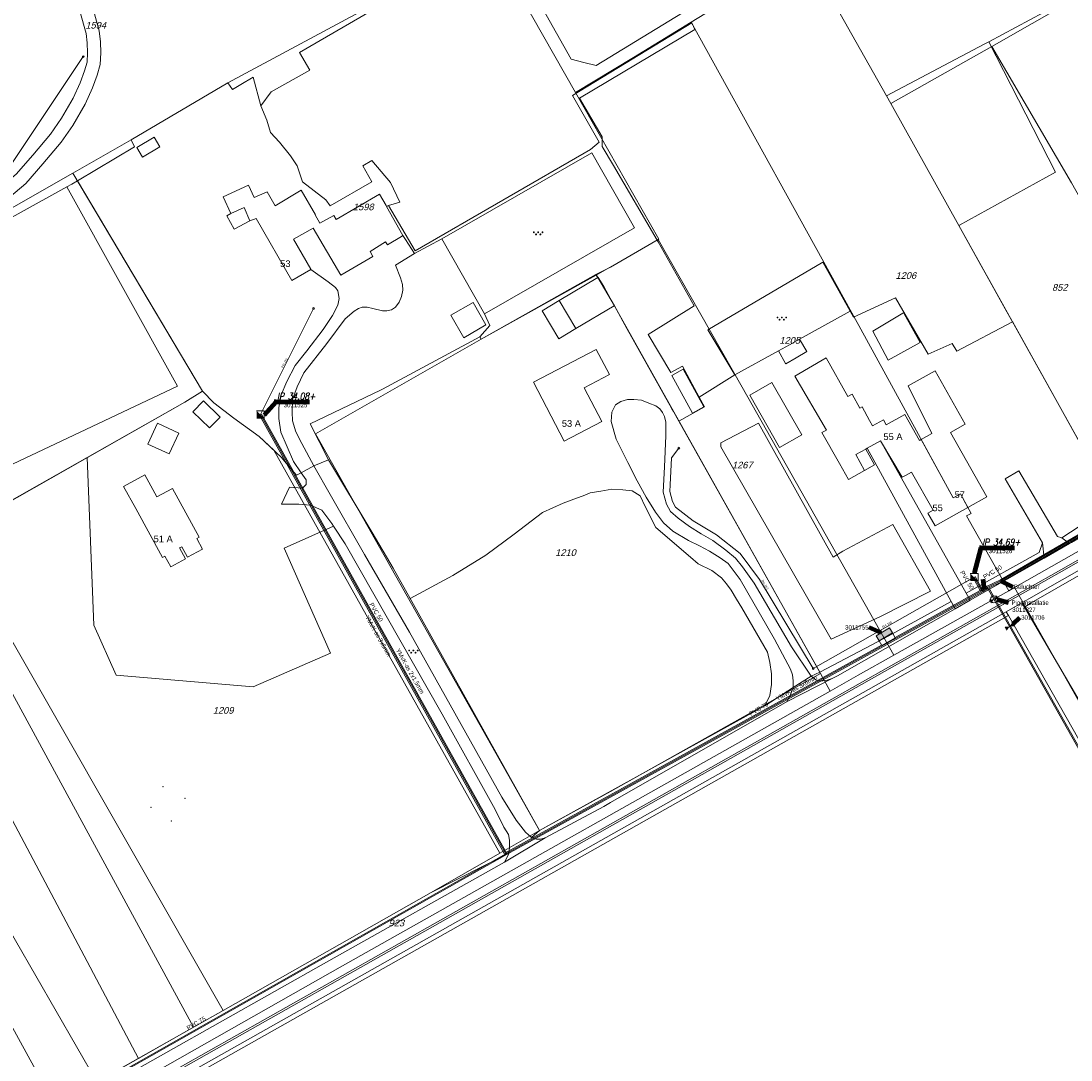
# Model space of a CAD drawing. Header units: metres. Extents: x 172462 to 175458, y 452773 to 455615.
# Tile 28 of 45: x 173867 to 174104, y 454277 to 454511. Entities that reach past the tile are written whole.
import ezdxf
from ezdxf.enums import TextEntityAlignment as Align

# ---------------------------------------------------------------- set-up
doc = ezdxf.new("R2010")
doc.units = ezdxf.units.M
doc.header["$MEASUREMENT"] = 0
for name, pattern in [('DGN Style 2', [107.046567, 64.22794, -42.818627]), ('DGN Style 3', [149.865194, 107.046567, -42.818627]), ('DGN Style 7', [214.093135, 96.341911, -42.818627, 32.11397, -42.818627])]:
    doc.linetypes.add(name, pattern=pattern)
for name, color, linetype, lineweight in [('BGT Ondergrond', 7, 'Continuous', 0), ('DKK ondergrond', 7, 'Continuous', 0), ('DWA controleput (revisie)', 11, 'Continuous', 0), ('DWA materiaal-diameter (revisie)', 11, 'Continuous', 0), ('DWA uitlegger (revisie)', 11, 'DGN Style 2', 0), ('Meldgebied', 5, 'Continuous', 40), ('Pers-druk Afsl (revisie)', 30, 'Continuous', 0), ('Pers-druk Afsl nummer (revisie)', 204, 'Continuous', 0), ('Pers-druk bijzonderheden tekst (revisie)', 30, 'Continuous', 0), ('Pers-druk hoofdleiding (stramien) (revisie)', 30, 'DGN Style 7', 0), ('Pers-druk HVK nummer (revisie)', 30, 'Continuous', 0), ('Pers-druk IP-putnummer (revisie)', 30, 'Continuous', 0), ('Pers-druk materiaal-diameter (revisie)', 30, 'Continuous', 0), ('Pers-druk pigginstallatie nummer (revisie)', 211, 'Continuous', 0), ('Pers-druk piginstallatie', 30, 'Continuous', 0), ('Pers-druk put (revisie)', 30, 'Continuous', 0), ('Pers-druk signaleringskabel (revisie)', 3, 'DGN Style 2', 0), ('Pers-druk tekst signaleringkabel (revisie)', 3, 'Continuous', 0), ('Pers-druk tekst voedingskabel (revisie)', 1, 'Continuous', 0), ('Pers-druk voedingkabel (revisie)', 30, 'DGN Style 3', 0), ('Pers-druk voedingskast(revisie)', 30, 'Continuous', 0)]:
    doc.layers.add(name, color=color, linetype=linetype, lineweight=lineweight)
doc.styles.add('Style-Arial', font='arial.ttf')
doc.styles.add('Style-arial I 0.26180', font='arial.shx', dxfattribs={"oblique": 15})
doc.styles.add('Style-ITALICS', font='ITALICS.shx')
doc.styles.add('Style-WORKING', font='WORKING.shx')
doc.dimstyles.new('CT 1 10', dxfattribs={"dimtxt": 0.02, "dimasz": 0.02, "dimexe": 0.01, "dimexo": 0.0625, "dimgap": 0.01, "dimtad": 1, "dimzin": 3, "dimdsep": 46, "dimtxsty": 'Style-Arial', "dimcen": 0.09, "dimclrd": 1, "dimclre": 1, "dimazin": 3, "dimtfac": 1, "dimtmove": 1, "dimatfit": 1, "dimfxl": 0.01, "dimfxlon": 1, "dimfrac": 2, "dimtolj": 1, "dimtzin": 3, "dimlwd": 13, "dimlwe": 13, "dimarcsym": 0})

# ---------------------------------------------------------------- blocks, each defined once
blk = doc.blocks.new('TerminatorOpen_0.5')
at = {"color": 0, "linetype": 'ByBlock', "lineweight": -2}
for q in [(-1, 0.25), (-1, 0), (-1, -0.25)]:
    blk.add_line((0, 0), q, dxfattribs=at)
blk = doc.blocks.new('afsl')
at = {"layer": 'Pers-druk Afsl (revisie)', "extrusion": (0, 0, -1)}
blk.add_solid([(2, 1), (2, -1), (0, 0)], dxfattribs=at)
at = {"layer": 'Pers-druk Afsl (revisie)'}
blk.add_solid([(0, 0), (2, 1), (2, -1)], dxfattribs=at)
blk = doc.blocks.new('pomp')
at = {"layer": 'Pers-druk put (revisie)', "flags": 128}
blk.add_lwpolyline([(-1.75, 1.75), (1.75, 1.75), (1.75, -1.75)], dxfattribs=at)
at = {"layer": 'Pers-druk put (revisie)', "extrusion": (0, 0, -1)}
blk.add_solid([(1.75, 1.75), (1.75, -1.75), (-1.75, -1.75)], dxfattribs=at)
blk = doc.blocks.new('21____')
at = {"layer": 'DWA controleput (revisie)'}
blk.add_circle((0, 0), 1, dxfattribs=at)
blk = doc.blocks.new('21_____1')
at = {"layer": 'Pers-druk piginstallatie'}
blk.add_circle((0, 0), 1, dxfattribs=at)
blk = doc.blocks.new('afsl_1')
at = {"layer": 'Pers-druk piginstallatie', "extrusion": (0, 0, -1)}
blk.add_solid([(2, 1), (2, -1), (0, 0)], dxfattribs=at)
at = {"layer": 'Pers-druk piginstallatie'}
blk.add_solid([(0, 0), (2, 1), (2, -1)], dxfattribs=at)
blk = doc.blocks.new('kast')
at = {"layer": 'Pers-druk voedingskast(revisie)'}
for p, q in [((0, -1.75), (0, 1.75)), ((1.28, 1.75), (1.28, -1.75))]:
    blk.add_line(p, q, dxfattribs=at)
at = {"layer": 'Pers-druk voedingskast(revisie)', "flags": 128}
for points in [[(0, 1.75), (-1.28, 1.75)], [(-1.28, 1.75), (-1.28, -1.75)], [(1.28, 1.75), (0, 1.75)], [(-1.28, -1.75), (0, -1.75)], [(0, -1.75), (1.28, -1.75)]]:
    blk.add_lwpolyline(points, dxfattribs=at)
at = {"layer": 'Pers-druk voedingskast(revisie)', "extrusion": (0, 0, -1)}
blk.add_solid([(1.28, -1.75), (0, -1.75), (1.28, 1.75), (0, 1.75)], dxfattribs=at)
blk = doc.blocks.new('*U12')
at = {"layer": 'BGT Ondergrond', "color": 7, "linetype": 'Continuous', "lineweight": 0}
for centre in [(-0.3, 0.35), (0, 0.25), (-0.1, -0.05), (0.1, -0.45), (0.2, -0.15)]:
    blk.add_circle(centre, 0.0447, dxfattribs=at)
blk = doc.blocks.new('BGT-271C')
at = {"layer": 'BGT Ondergrond', "color": 7, "linetype": 'Continuous', "lineweight": 0, "xscale": 0.07267220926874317, "yscale": 0.07267220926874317, "zscale": 0.07267220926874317, "rotation": 243.434948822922}
blk.add_blockref('*U12', (0, 0), dxfattribs=at)
blk = doc.blocks.new('*U16')
at = {"layer": 'BGT Ondergrond', "color": 7, "linetype": 'Continuous', "lineweight": 0}
for centre in [(-0.3, 0.35), (0, 0.25), (-0.1, -0.05), (0.1, -0.45), (0.2, -0.15)]:
    blk.add_circle(centre, 0.0447, dxfattribs=at)
blk = doc.blocks.new('BGT-271C_1')
at = {"layer": 'BGT Ondergrond', "color": 7, "linetype": 'Continuous', "lineweight": 0, "xscale": 0.07267220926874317, "yscale": 0.07267220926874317, "zscale": 0.07267220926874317, "rotation": 243.434948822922}
blk.add_blockref('*U16', (0, 0), dxfattribs=at)

msp = doc.modelspace()

# ---------------------------------------------------------------- linework, layer by layer
at = {"layer": 'BGT Ondergrond', "color": 7, "linetype": 'Continuous', "lineweight": 0, "flags": 128}
for points in [[(174430.41, 454571.46), (174429.22, 454570.78), (174425.83, 454568.51), (174414.4, 454562.53), (174380, 454542.83), (174340.94, 454520.6), (174338.32, 454519.11), (174314.07, 454505.35), (174309.74, 454502.9), (174293.55, 454493.92), (174277.1, 454484.56), (174239.2, 454463.03), (174164.06, 454420.24), (174094.34, 454380.5), (174092.76, 454379.6)], [(174423.46, 454569.89), (174423.27, 454570.24), (174401.86, 454557.71), (174368.38, 454539.2), (174330.41, 454517.6), (174276.78, 454486.77), (174238.15, 454464.88), (174100.99, 454386.73), (173877.52, 454260.57)], [(173877.72, 454260.22), (174101.18, 454386.38), (174238.35, 454464.53), (174276.98, 454486.42), (174330.61, 454517.25), (174368.57, 454538.85), (174402.05, 454557.37), (174423.46, 454569.89)], [(174093.32, 454378.64), (174094.84, 454379.63), (174112.27, 454389.57), (174147.12, 454409.44), (174183.34, 454430.07), (174220.91, 454451.47), (174239.69, 454462.16), (174380.5, 454541.97), (174389.1, 454546.89), (174397.69, 454551.81), (174406.29, 454556.74), (174414.89, 454561.66), (174426.39, 454567.68), (174428.08, 454568.82), (174429.78, 454569.95), (174430.82, 454570.94)], [(173930, 454539.04), (173936.94, 454522.96), (173965.97, 454536.13), (173971.54, 454527.79), (173973.36, 454528.91), (173975.87, 454524.4), (173970.95, 454521.39), (173967.91, 454525.68), (173929.91, 454503.59), (173932.25, 454499.59), (173923.53, 454494.75), (173921.25, 454491.54)], [(174128.98, 454470.98), (174103.76, 454515.99), (174085.32, 454506.01)], [(173761.78, 454412.25), (173781.47, 454423.18), (173849.84, 454462.23), (173862.47, 454469.22), (173868.24, 454474.04), (173872.1, 454478.51), (173876.22, 454483.34), (173878.88, 454487.16), (173881.64, 454491.9), (173883.3, 454495.64), (173884.31, 454498.47), (173885.05, 454500.85), (173885.15, 454503.49), (173885.07, 454505.96), (173884.8, 454508.43), (173883.36, 454513.64)], [(173880.43, 454512.92), (173881.83, 454507.86), (173882.06, 454505.75), (173882.14, 454503.5), (173882.06, 454501.36), (173881.46, 454499.43), (173880.5, 454496.76), (173878.95, 454493.28), (173876.34, 454488.78), (173873.84, 454485.18), (173869.81, 454480.47), (173866.12, 454476.2), (173860.76, 454471.72), (173848.37, 454464.85), (173779.99, 454425.8), (173762.07, 454415.85)], [(173950.02, 454469.13), (173955.98, 454458.93), (173995.53, 454481.69), (173997.48, 454483.37), (173991.45, 454493.92), (174018.35, 454510.26), (174019.07, 454508.78), (173993.04, 454493.26), (173998.17, 454484.57), (173998.15, 454482.4), (174000.7, 454478.15), (174010.54, 454461.29)], [(174078.53, 454464.63), (174063.62, 454491.38), (174062.27, 454493.78), (174084.23, 454505.42), (174085.32, 454506.01)], [(174085.32, 454506.01), (174100.3, 454476.64), (174078.53, 454464.63)], [(173921.25, 454491.54), (173919.48, 454497.98), (173916.72, 454496.37), (173914.82, 454495.26), (173913.82, 454496.72), (173892.03, 454483.92), (173892.76, 454482.36), (173879.91, 454474.66)], [(173950.02, 454469.13), (173952.57, 454469.86), (173950.43, 454474.27), (173946.28, 454479.23), (173944.21, 454478.02), (173946.21, 454474.45), (173936.84, 454469), (173935.85, 454470.37), (173930.62, 454474.41), (173929.41, 454478.02), (173927.94, 454480.3), (173925.4, 454483.38), (173923.39, 454485.52), (173922.59, 454488.33), (173921.25, 454491.54)], [(173894.54, 454480.01), (173898.48, 454482.36), (173897.21, 454484.49), (173893.27, 454482.14), (173894.54, 454480.01)], [(174005.47, 454464.11), (173995.8, 454480.97), (173962, 454461.58)], [(173879.91, 454474.66), (173878.66, 454473.92), (173877.53, 454473.29)], [(173879.91, 454474.66), (173908.1, 454427.32)], [(173777.04, 454409.13), (173797.6, 454376.13), (173821.47, 454390.24), (173847.35, 454402.45), (173902.43, 454428.44), (173877.53, 454473.29)], [(173877.53, 454473.29), (173823.96, 454443.68), (173809.6, 454436.54)], [(173914.49, 454467.28), (173913.55, 454466.75), (173915.19, 454463.74)], [(173949.57, 454468.87), (173950.02, 454469.13)], [(173915.19, 454463.74), (173918.77, 454465.62)], [(173955.88, 454458.31), (173953.8, 454461.42), (173953.26, 454462.32)], [(173971.67, 454444.72), (174005.47, 454464.11)], [(174078.53, 454464.63), (174089.36, 454445.18), (174090.62, 454442.92)], [(173962, 454461.58), (173955.88, 454458.31)], [(173962, 454461.58), (173971.67, 454444.72)], [(174010.54, 454461.29), (173996.81, 454453.41)], [(174010.75, 454460.93), (174018.89, 454446.54), (174008.53, 454440.07), (174013.6, 454431.47), (174016.28, 454432.9), (174020.03, 454425.94)], [(174010.54, 454461.29), (174010.75, 454460.93)], [(173953.13, 454451.28), (173952.68, 454452.84), (173951.59, 454455.67), (173955.88, 454458.31)], [(174054.07, 454445.29), (174047.92, 454456.33), (174021.94, 454441.12), (174028.06, 454430.93)], [(173932.48, 454454.72), (173936.41, 454451.89), (173938.05, 454450.6), (173938.6, 454449.87), (173938.87, 454448.13), (173938.59, 454446.67), (173937.39, 454444.3), (173935.28, 454441.2), (173931.61, 454436.37), (173928.95, 454433.09), (173927.11, 454429.45), (173925.82, 454426.44), (173925.27, 454423.61), (173925.26, 454421.14), (173925.7, 454418.03), (173928.61, 454411.44), (173930.33, 454408.92)], [(173996.81, 454453.41), (173970.9, 454438.98), (173970.62, 454439.56)], [(173997.19, 454452.87), (173996.81, 454453.41)], [(173933.2, 454410.45), (173930.45, 454415.46), (173929.08, 454418.11), (173928.36, 454420.58), (173928.28, 454422.59), (173928.38, 454425.42), (173929.39, 454428.25), (173930.95, 454431.44), (173936.09, 454438), (173940.22, 454443.56), (173942.24, 454445.29), (173943.25, 454445.93), (173944.07, 454446.2), (173945.16, 454446.19), (173946.44, 454445.92), (173948.63, 454445.36), (173949.64, 454445.36), (173950.64, 454445.63), (173951.56, 454446.17), (173952.39, 454447.36), (173952.94, 454448.63), (173953.22, 454450), (173953.13, 454451.28)], [(174090.62, 454442.92), (174078.07, 454436.27), (174077.02, 454438.03), (174071.6, 454435.65), (174064.28, 454448.3), (174054.81, 454443.96), (174054.07, 454445.29)], [(173988.47, 454447.7), (173984.6, 454445.4)], [(174015.47, 454420.51), (174014.24, 454422.69), (174013.81, 454423.45), (174003.72, 454441.4), (174000.95, 454446.54)], [(173970.62, 454439.56), (173972.87, 454442.08), (173971.67, 454444.72)], [(173984.6, 454445.4), (173988.36, 454439.07), (173992.23, 454441.37)], [(174042.62, 454439), (174054.07, 454445.29)], [(174113.48, 454401.9), (174090.68, 454442.82), (174090.62, 454442.92)], [(173970.62, 454439.56), (173948.67, 454427.72), (173948.19, 454427.49), (173932.38, 454419.92), (173936.47, 454411.78)], [(174028.06, 454430.93), (174037.89, 454436.37)], [(174016.38, 454432.22), (174013.86, 454430.83), (174018.55, 454422.35), (174021.07, 454423.75), (174016.38, 454432.22)], [(174028.06, 454430.93), (174020.03, 454425.94)], [(174036.43, 454429.22), (174031.44, 454426.39), (174038.16, 454414.59), (174043.14, 454417.42)], [(174043.14, 454417.42), (174036.43, 454429.22)], [(173908.1, 454427.32), (173904.07, 454424.78), (173882.06, 454412.33)], [(173930.33, 454408.92), (173929.23, 454408.34), (173928.05, 454409.71), (173925.87, 454412.37), (173920.86, 454417.04), (173915.12, 454421.17), (173910.65, 454424.66), (173908.1, 454427.32)], [(174040.83, 454369.69), (174032.38, 454384.06), (174029.75, 454387.72), (174028.2, 454389.64), (174026.01, 454391.48), (174023.1, 454393.68), (174020.45, 454395.15), (174017.81, 454396.8), (174015.26, 454398.64), (174013.53, 454400.2), (174012.62, 454401.85), (174011.9, 454404.5), (174012.19, 454410.25), (174012.49, 454417.19), (174012.5, 454420.3), (174012.23, 454421.58), (174011.78, 454422.49), (174011.14, 454423.32), (174010.23, 454423.96), (174008.68, 454424.6), (174007.03, 454425.25), (174005.3, 454425.44), (174003.84, 454425.44), (174002.37, 454424.99), (174001.18, 454424.17), (174000.36, 454422.53), (174000.17, 454420.43), (174001.34, 454416.5), (174003.97, 454411.19), (174006.06, 454407.08)], [(174020.03, 454425.94), (174021.21, 454423.73), (174015.47, 454420.51)], [(173902.73, 454417.85), (173897.91, 454420.04), (173895.79, 454415.37), (173900.6, 454413.18), (173902.73, 454417.85)], [(174015.47, 454420.51), (174047.25, 454363.98)], [(174033.41, 454420.11), (174024.87, 454415.68), (174024.9, 454414.74), (174049.75, 454371.43), (174060.76, 454376.42), (174072.17, 454382.21)], [(174072.17, 454382.21), (174063.67, 454397.27), (174052.37, 454391.24), (174050.24, 454389.92), (174033.41, 454420.11)], [(174080.19, 454381.8), (174060.91, 454416.1)], [(174059.54, 454410.66), (174057.55, 454414.25)], [(174057.85, 454414.41), (174076.84, 454379.93)], [(173851.54, 454395.08), (173882.06, 454412.33)], [(173882.06, 454412.33), (173883.58, 454374.6), (173888.62, 454363.33), (173919.47, 454360.69), (173936.92, 454368.25), (173926.47, 454391.88)], [(173930.33, 454408.92), (173933.2, 454410.45)], [(173933.2, 454410.45), (173936.47, 454411.78)], [(173954.7, 454372.99), (173944.61, 454390.47), (173936.89, 454404.02), (173933.2, 454410.45)], [(173936.47, 454411.78), (173946.34, 454395.42), (173951.09, 454387.44), (173954.9, 454380.6)], [(174057.29, 454409.41), (174059.54, 454410.66)], [(173930.33, 454408.92), (173931.42, 454407.32), (173931.42, 454406.23), (173930.59, 454405.41), (173927.67, 454405.69), (173925.92, 454401.86), (173929.76, 454401.85), (173932.41, 454401.57), (173934.96, 454400.46), (173937.24, 454397.44), (173937.63, 454396.84)], [(174092.03, 454409.3), (174088.98, 454407.54)], [(174101.76, 454394.23), (174100.81, 454394.52), (174092.03, 454409.3)], [(174103.47, 454392.95), (174103.95, 454393.22), (174132.41, 454409.61)], [(174006.06, 454407.08), (174008.06, 454403.41), (174010.15, 454400.03), (174011.97, 454397.65), (174014.06, 454395.72), (174017.62, 454393.61), (174020.08, 454392.41), (174022.36, 454391.22), (174024.73, 454389.75), (174026.55, 454388.46), (174029.28, 454384.89), (174037, 454371.44), (174040.63, 454364.66), (174041.08, 454363.38), (174041.17, 454362.01), (174041.17, 454360.55)], [(174088.98, 454407.54), (174097.37, 454393.15)], [(173954.9, 454380.6), (173964.51, 454385.79), (173971.97, 454390.31), (173978.35, 454395.1), (173984.73, 454399.94), (173989.38, 454402.05), (173992.38, 454403.19), (173993.85, 454403.7), (173995.47, 454404.37), (173997.89, 454404.79), (174000.35, 454405.2), (174002.82, 454405.08), (174004.92, 454404.82), (174006.74, 454403.74), (174007.83, 454401.28), (174010.25, 454396.56), (174018.06, 454389.86)], [(174113.48, 454401.9), (174101.76, 454394.23)], [(173926.47, 454391.88), (173937.63, 454396.84)], [(173937.63, 454396.84), (173940.24, 454392.86), (173962.13, 454354.51), (173974.02, 454333.01), (173976.02, 454329.07), (173977.02, 454327.42), (173977.28, 454326.14), (173977.28, 454324.5), (173977.11, 454323.22)], [(174101.76, 454394.23), (174103.47, 454392.95)], [(174097.37, 454393.15), (174096.63, 454390.96), (174080.19, 454381.8)], [(174097.74, 454389.68), (174097.37, 454393.15)], [(174097.74, 454389.68), (174103.47, 454392.95)], [(174018.06, 454389.86), (174019.79, 454388.39), (174022.89, 454386.92), (174025.08, 454385.27), (174026.17, 454383.9), (174027.26, 454382.43), (174028.44, 454380.42), (174029.62, 454378.5), (174035.44, 454368.52), (174035.98, 454366.14), (174036.33, 454363.58), (174036.33, 454361.21), (174035.95, 454358.74), (174034.85, 454356.37)], [(174081.1, 454380.2), (174097.74, 454389.68)], [(173954.9, 454380.6), (173984.05, 454328.32)], [(174076.84, 454379.93), (174061.76, 454371.63), (174047.25, 454363.98)], [(174077.74, 454378.28), (174076.84, 454379.93)], [(174077.74, 454378.28), (174081.1, 454380.2)], [(174080.19, 454381.8), (174081.1, 454380.2)], [(174089.22, 454377.61), (174092.76, 454379.6)], [(174092.76, 454379.6), (174092.83, 454379.48), (174093.32, 454378.64)], [(174089.22, 454377.61), (173881.37, 454260.35)], [(174050.03, 454362.53), (174051.22, 454363.17), (174077.74, 454378.28)], [(174089.72, 454376.74), (174089.22, 454377.61)], [(174303.13, 454028.27), (174300.59, 454028.28), (174298.31, 454028.74), (174296.49, 454030.03), (174294.85, 454031.77), (174293.04, 454033.76), (174209.57, 454180.31), (174093.32, 454378.64)], [(173881.88, 454259.48), (174089.72, 454376.74)], [(174089.72, 454376.74), (174138.6, 454290.68)], [(173982.22, 454326.77), (173980.85, 454327.96), (173978.76, 454330.62), (173975.58, 454335.83), (173954.7, 454372.99)], [(174045.29, 454363.1), (174040.83, 454369.69)], [(173906.08, 454284.03), (173861.84, 454365.35)], [(174041.17, 454360.55), (174045.29, 454363.1)], [(174047.25, 454363.98), (174045.29, 454363.1)], [(174045.29, 454363.1), (174046.29, 454362.27), (174047.47, 454361.99), (174048.85, 454362.17), (174050.03, 454362.53)], [(174041.17, 454360.55), (174034.85, 454356.37)], [(174039.88, 454357.36), (174050.03, 454362.53)], [(174039.88, 454357.36), (174040.7, 454359.09), (174041.17, 454360.55)], [(173893.62, 454276.98), (173851.49, 454356.39)], [(174034.85, 454356.37), (173984.05, 454328.32)], [(173985.33, 454326.67), (173998.5, 454333.75), (174000, 454334.6), (174039.88, 454357.36)], [(173816.32, 454323.44), (173836.95, 454335.56), (173874.88, 454266.36)], [(173984.05, 454328.32), (173982.22, 454326.77)], [(173976.17, 454321.22), (173985.33, 454326.67)], [(173982.22, 454326.77), (173983.32, 454326.4), (173984.23, 454326.4), (173985.33, 454326.67)], [(173977.11, 454323.22), (173959.61, 454314.33), (173912.71, 454287.79), (173906.08, 454284.03)], [(173976.17, 454321.22), (173977.09, 454323.04), (173977.11, 454323.22)], [(173936.54, 454298.97), (173976.17, 454321.22)], [(173875.36, 454264.38), (173936.54, 454298.97)], [(173906.08, 454284.03), (173893.62, 454276.98)], [(173893.62, 454276.98), (173874.88, 454266.36)]]:
    msp.add_lwpolyline(points, dxfattribs=at)
at = {"layer": 'BGT Ondergrond', "color": 7, "linetype": 'Continuous', "lineweight": 13, "flags": 128}
for points in [[(173914.49, 454467.28), (173912.75, 454471.06), (173918.43, 454473.67), (173919.69, 454470.93), (173922.65, 454472.18), (173924.46, 454469.04), (173930.31, 454472.53), (173933.56, 454467.03), (173933.49, 454466.99), (173934.55, 454465.12), (173937.66, 454466.85), (173938.21, 454465.93), (173948, 454471.65), (173949.45, 454469.08), (173949.57, 454468.87)], [(173918.77, 454465.62), (173917.49, 454468.65), (173914.49, 454467.28)], [(173949.57, 454468.87), (173953.26, 454462.32)], [(173920.14, 454466.2), (173918.77, 454465.62)], [(173932.48, 454454.72), (173928.21, 454452.24), (173920.14, 454466.2)], [(173953.26, 454462.32), (173952.93, 454462.12), (173949.79, 454460.23), (173949.33, 454460.96), (173945.85, 454458.78), (173946.49, 454457.59), (173939.26, 454453.41), (173933.05, 454464), (173928.61, 454461.51), (173932.53, 454454.74), (173932.48, 454454.72)], [(173988.47, 454447.7), (173997.19, 454452.87)], [(173997.19, 454452.87), (174000.95, 454446.54)], [(173964.05, 454444.38), (173966.97, 454439.3), (173971.91, 454442.19), (173969.07, 454447.27), (173964.05, 454444.38)], [(173992.23, 454441.37), (173988.47, 454447.7)], [(174000.89, 454446.51), (173992.23, 454441.37)], [(174000.95, 454446.54), (174000.89, 454446.51)], [(174066.25, 454444.73), (174066.12, 454444.95), (174065.95, 454444.84), (174059.17, 454440.77), (174062.62, 454434.27)], [(174062.62, 454434.27), (174069.85, 454438.27), (174066.25, 454444.73)], [(174037.89, 454436.37), (174040.34, 454437.73), (174042.62, 454439)], [(174042.62, 454439), (174044.26, 454436.25), (174041.88, 454434.8), (174039.53, 454433.47), (174039.49, 454433.54), (174037.89, 454436.37)], [(173989.6, 454416.01), (173998.09, 454420.44), (173994.12, 454428.06), (173999.78, 454431.01), (173996.83, 454436.67), (173982.67, 454429.28)], [(174057.29, 454409.41), (174053.67, 454407.4), (174051.67, 454411.02), (174047.67, 454417.97), (174048.68, 454418.51), (174041.59, 454430.69), (174048.64, 454434.77), (174053.55, 454426.08), (174054.48, 454426.59), (174056.23, 454423.43), (174056.75, 454423.72), (174058.42, 454420.65), (174059.08, 454419.44), (174061.57, 454420.82), (174062.2, 454419.69), (174066.36, 454421.99), (174069.64, 454416.17), (174070.04, 454416.4)], [(174070.04, 454416.4), (174072.47, 454417.77), (174067.12, 454428.46), (174073.17, 454431.88), (174079.95, 454419.86), (174076.64, 454417.99)], [(173982.67, 454429.28), (173989.6, 454416.01)], [(173905.9, 454422.66), (173909.63, 454418.99), (173912.04, 454421.44), (173908.31, 454425.11), (173905.9, 454422.66)], [(174076.64, 454417.99), (174084.82, 454403.49), (174080.57, 454401.09)], [(174060.91, 454416.1), (174057.85, 454414.41)], [(174080.57, 454401.09), (174073.2, 454396.94), (174071.58, 454399.8), (174072.73, 454400.45), (174067.86, 454409.07), (174066.65, 454408.39), (174065.74, 454407.88), (174060.91, 454416.1)], [(174057.55, 454414.25), (174055.29, 454413.01), (174057.29, 454409.41)], [(174057.85, 454414.41), (174057.55, 454414.25)], [(173897.77, 454403.45), (173895.06, 454408.43), (173890.28, 454405.84), (173893.02, 454400.85), (173899.04, 454389.84), (173899.59, 454390.14), (173900.91, 454387.71), (173904.23, 454389.51), (173902.9, 454391.96), (173903.41, 454392.24), (173904.7, 454389.87)], [(173904.7, 454389.87), (173908.09, 454391.71), (173906.8, 454394.09), (173907.31, 454394.37), (173901.29, 454405.38), (173897.77, 454403.45)]]:
    msp.add_lwpolyline(points, dxfattribs=at)
at = {"layer": 'BGT Ondergrond', "color": 7, "linetype": 'DGN Style 2', "lineweight": 0, "flags": 128}
msp.add_lwpolyline([(174070.04, 454416.4), (174077.24, 454403.28), (174078.89, 454404.16), (174080.57, 454401.09)], dxfattribs=at)
at = {"layer": 'BGT Ondergrond', "color": 7, "linetype": 'Continuous', "lineweight": 0}
for p in [(173899.17, 454338.21), (173904.15, 454335.55), (173896.51, 454333.55), (173901.07, 454330.47)]:
    msp.add_point(p, dxfattribs=at)
at = {"layer": 'DKK ondergrond', "color": 6, "linetype": 'Continuous', "lineweight": 0, "flags": 128}
for points in [[(173972.56, 454528.98), (173972.58, 454528.96), (173992.17, 454494.58)], [(173975.74, 454529.5), (173982.22, 454518.01), (173991.17, 454502.05), (173994, 454501.31), (173996.83, 454500.63), (174020.72, 454515.25), (174042.59, 454528.62)], [(174018.2, 454510.41), (174043.99, 454526.2)], [(174043.99, 454526.2), (174063.23, 454492.07)], [(173878.86, 454476.42), (173892.03, 454483.92), (173913.82, 454496.72), (173958.86, 454520.98), (173959.65, 454521.45)], [(174085.97, 454504.95), (174104.17, 454515.27)], [(173992.17, 454494.58), (174005.19, 454502.44), (174018.2, 454510.41)], [(174018.2, 454510.41), (174055.97, 454442.07)], [(174063.23, 454492.07), (174085.97, 454504.95)], [(174085.97, 454504.95), (174103.95, 454474.25), (174116.76, 454451.54), (174120.12, 454445.86)], [(173992.17, 454494.58), (174010.9, 454461.5), (174010.8, 454461.44)], [(174063.23, 454492.07), (174063.62, 454491.38), (174116.14, 454397.25)], [(173765.8, 454411.95), (173813.46, 454439.17), (173878.86, 454476.42)], [(173878.86, 454476.42), (173908.1, 454427.32)], [(173997.17, 454453.78), (174000, 454455.24), (174010.8, 454461.44)], [(174010.8, 454461.44), (174029.7, 454428.18), (174063.88, 454367.8)], [(173970.9, 454438.98), (173996.74, 454453.53)], [(173996.74, 454453.53), (173997.17, 454453.78)], [(173996.74, 454453.53), (173996.81, 454453.41), (173997.27, 454452.86), (173998.54, 454450.84), (174000, 454448.11), (174047.39, 454363.72)], [(174055.97, 454442.07), (174077.24, 454403.28), (174078.89, 454404.16), (174081.29, 454399.76), (174080.26, 454399.17), (174089.8, 454382.32)], [(173933.52, 454417.64), (173970.9, 454438.98)], [(173851.47, 454394.95), (173904.07, 454424.78), (173908.1, 454427.32)], [(173908.1, 454427.32), (173910.65, 454424.66), (173915.12, 454421.17), (173920.86, 454417.04), (173924.16, 454413.96)], [(173933.52, 454417.64), (173984.05, 454328.32)], [(173924.16, 454413.96), (173975.13, 454323.21)], [(174091.08, 454383.03), (174116.14, 454397.25)], [(173851.47, 454394.95), (173912.71, 454287.79)], [(174063.88, 454367.8), (174089.8, 454382.32)], [(174089.8, 454382.32), (174091.08, 454383.03)], [(174091.08, 454383.03), (174170.86, 454242.09), (174195.03, 454203.58)], [(173796.24, 454358.65), (173823.8, 454374.25), (173825.16, 454372.03), (173842.95, 454343.35), (173884.27, 454271.69)], [(174049.52, 454359.74), (174055.89, 454363.33), (174063.88, 454367.8)], [(173984.05, 454328.32), (174000, 454337.12), (174047.39, 454363.72)], [(174047.39, 454363.72), (174049.52, 454359.74)], [(173857.34, 454251.23), (173939.65, 454297.82), (174049.52, 454359.74)], [(173975.13, 454323.21), (173984.05, 454328.32)], [(173959.61, 454314.33), (173975.13, 454323.21)], [(173912.71, 454287.79), (173959.61, 454314.33)], [(173884.27, 454271.69), (173897.01, 454278.91), (173912.71, 454287.79)]]:
    msp.add_lwpolyline(points, dxfattribs=at)
at = {"layer": 'DWA uitlegger (revisie)', "linetype": 'Continuous'}
msp.add_line((173933.11, 454445.92), (173921.14, 454421.99), dxfattribs=at)
at = {"layer": 'DWA uitlegger (revisie)', "linetype": 'Continuous', "flags": 128}
for points in [[(173881.21, 454502.64), (173864.97, 454478.36), (173837.21, 454461.65)], [(174015.44, 454414.47), (174013.78, 454412.28), (174013.49, 454406.21), (174013.41, 454404.66), (174014.02, 454402.41), (174014.72, 454401.14), (174018.65, 454398.05), (174023.92, 454394.94), (174029.28, 454390.7), (174033.64, 454384.88), (174045.73, 454364.79), (174081.99, 454385.37)]]:
    msp.add_lwpolyline(points, dxfattribs=at)
at = {"layer": 'Meldgebied'}
msp.add_rational_spline([(173886.48, 454940.1), (173810.66, 454919.59), (173735.88, 454895.58), (173559.06, 454831.42), (173382.23, 454767.25), (173335.51, 454752.28), (173297.91, 454720.75), (173118.26, 454570.12), (172938.61, 454419.49), (172892.93, 454381.19), (172869.45, 454326.4), (172868.91, 454325.14), (172868.37, 454323.89), (172831.65, 454238.2), (172859.99, 454149.4), (172864.32, 454135.82), (172868.66, 454122.25), (172882.72, 454078.19), (172911.6, 454042.08), (172988.36, 453946.14), (173065.12, 453850.19), (173127.84, 453771.79), (173227.37, 453758.55), (173396.88, 453662.15), (173566.39, 453565.75), (173645.01, 453555.29), (173715.29, 453592.07), (174010.54, 453746.62), (174305.79, 453901.16), (174311.32, 453912.56), (174316.86, 453923.96), (174363.66, 454020.32), (174326.18, 454120.66), (174295.84, 454201.89), (174265.51, 454283.12), (174258.12, 454302.89), (174254.16, 454323.62), (174225.24, 454474.75), (174196.33, 454625.88), (174183.22, 454694.4), (174207.49, 454759.81), (174234.51, 454832.64), (174261.53, 454905.48), (174241.08, 454927.44), (174220.63, 454949.4), (174119.41, 455040.82), (173987.76, 455005.2), (173937.12, 454972.65), (173886.48, 454940.1)], [1, 0.99973656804, 1, 1, 1, 0.981280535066, 1, 1, 1, 0.972729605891, 1, 1, 1, 0.936980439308, 1, 1, 1, 0.983319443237, 1, 1, 1, 0.92795740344, 1, 1, 1, 0.953173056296, 1, 1, 1, 1, 1, 0.919180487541, 1, 1, 1, 0.996456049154, 1, 1, 1, 0.963201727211, 1, 1, 1, 1, 1, 0.877857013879, 1, 1, 1], degree=2, knots=[0, 0, 0, 0.045455, 0.045455, 0.090909, 0.090909, 0.136364, 0.136364, 0.181818, 0.181818, 0.227273, 0.227273, 0.272727, 0.272727, 0.318182, 0.318182, 0.363636, 0.363636, 0.409091, 0.409091, 0.454545, 0.454545, 0.5, 0.5, 0.545455, 0.545455, 0.590909, 0.590909, 0.613636, 0.613636, 0.636364, 0.636364, 0.681818, 0.681818, 0.727273, 0.727273, 0.772727, 0.772727, 0.818182, 0.818182, 0.863636, 0.863636, 0.886364, 0.886364, 0.909091, 0.909091, 0.954545, 0.954545, 1, 1, 1], dxfattribs=at)
at = {"layer": 'Pers-druk hoofdleiding (stramien) (revisie)', "linetype": 'Continuous'}
for p, q in [((173921.14, 454421.99), (173976.41, 454323.07)), ((174083.71, 454382.27), (174081.99, 454385.37)), ((173976.41, 454323.07), (174083.71, 454382.27)), ((173847.75, 454250.23), (173976.41, 454323.07))]:
    msp.add_line(p, q, dxfattribs=at)
at = {"layer": 'Pers-druk hoofdleiding (stramien) (revisie)', "linetype": 'Continuous', "flags": 128}
for points in [[(174084.93, 454383.05), (174088.04, 454384.58), (174151.5, 454421.32), (174151.9, 454421.61), (174152.07, 454421.77), (174152.26, 454422), (174152.4, 454422.22), (174152.55, 454422.51), (174152.65, 454422.77), (174152.7, 454422.97), (174152.74, 454423.34), (174152.75, 454423.56), (174152.73, 454423.82), (174152.67, 454424.1), (174152.62, 454424.29), (174152.52, 454424.53), (174152.23, 454425.16)], [(174084.93, 454383.05), (174089.95, 454374.25), (174112.5, 454334.39), (174159.01, 454254), (174200.51, 454184.06), (174210.5, 454168.67), (174262.52, 454075.77), (174289.44, 454027.75), (174289.93, 454026.88), (174289.32, 454023.21), (174253.3, 453999.35), (174139.4, 453934.16), (174052.18, 453884.14), (174003.44, 453856.65), (173938.27, 453819.03), (173937.86, 453818.73), (173931.65, 453815.78), (173925.38, 453816.03)], [(174083.71, 454382.27), (174084.93, 454383.05)]]:
    msp.add_lwpolyline(points, dxfattribs=at)
at = {"layer": 'Pers-druk signaleringskabel (revisie)', "linetype": 'Continuous'}
for p, q in [((173921.36, 454422.11), (173976.75, 454322.97)), ((174084.05, 454382.17), (174082.21, 454385.5))]:
    msp.add_line(p, q, dxfattribs=at)
at = {"layer": 'Pers-druk signaleringskabel (revisie)', "linetype": 'Continuous', "flags": 128}
for points in [[(174084.05, 454382.17), (174085.06, 454382.84), (174088.16, 454384.36), (174151.64, 454421.11), (174152.07, 454421.42), (174152.25, 454421.6), (174152.46, 454421.85), (174152.62, 454422.09), (174152.78, 454422.41), (174152.89, 454422.7), (174152.94, 454422.92), (174152.99, 454423.32), (174153, 454423.57), (174152.97, 454423.86), (174152.91, 454424.16), (174152.85, 454424.37), (174152.75, 454424.63), (174152.56, 454425.04), (174152.23, 454425.17), (174152.23, 454425.16)], [(173430.7, 454021.8), (173430.7, 454021.8), (173430.59, 454021.47), (173432.14, 454018.25), (173432.36, 454017.87), (173432.57, 454017.61), (173433, 454017.22), (173433.52, 454016.93), (173434, 454016.77), (173434.59, 454016.7), (173435.2, 454016.77), (173435.65, 454016.91), (173435.96, 454017.06), (173594.67, 454107.6), (173637.61, 454132.06), (173713.56, 454173.62), (173845.34, 454248.7), (173848.09, 454250.13), (173976.75, 454322.97), (174084.05, 454382.17), (174082.21, 454385.5)], [(174085.28, 454382.95), (174090.17, 454374.37), (174112.72, 454334.52), (174159.22, 454254.12), (174200.72, 454184.19), (174210.72, 454168.8), (174262.73, 454075.9), (174290.19, 454026.92), (174289.55, 454023.06), (174253.43, 453999.14), (174139.52, 453933.94), (174052.3, 453883.92), (174003.56, 453856.43), (173938.41, 453818.82), (173937.99, 453818.52), (173931.7, 453815.52), (173925.37, 453815.78)]]:
    msp.add_lwpolyline(points, dxfattribs=at)
at = {"layer": 'Pers-druk voedingkabel (revisie)', "linetype": 'Continuous'}
msp.add_line((173920.93, 454421.86), (173976.07, 454323.17), dxfattribs=at)
at = {"layer": 'Pers-druk voedingkabel (revisie)', "linetype": 'Continuous', "flags": 128}
for points in [[(174083.37, 454382.37), (174084.81, 454383.27), (174087.92, 454384.8), (174151.37, 454421.53), (174151.74, 454421.8), (174151.88, 454421.94), (174152.06, 454422.15), (174152.19, 454422.34), (174152.32, 454422.61), (174152.41, 454422.85), (174152.45, 454423.02), (174152.5, 454423.36), (174152.5, 454423.55), (174152.48, 454423.79), (174152.43, 454424.04), (174152.38, 454424.21), (174152.29, 454424.43), (174152.1, 454424.83), (174152.23, 454425.16), (174152.23, 454425.16)], [(174064.19, 454371.78), (174083.37, 454382.37), (174081.77, 454385.25)], [(173976.07, 454323.17), (174061.12, 454370.09)]]:
    msp.add_lwpolyline(points, dxfattribs=at)

# ---------------------------------------------------------------- block references
at = {"layer": 'BGT Ondergrond', "color": 7, "linetype": 'Continuous', "lineweight": 0, "xscale": 30, "yscale": 30, "zscale": 30}
for name, p in [('BGT-271C', (173983.74, 454462.84)), ('BGT-271C', (174038.64, 454443.63)), ('BGT-271C_1', (173955.62, 454368.62))]:
    msp.add_blockref(name, p, dxfattribs=at)
at = {"layer": 'DWA controleput (revisie)', "xscale": 0.1999995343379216, "yscale": 0.1999995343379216, "zscale": 0.1999995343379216}
for p in [(173881.21, 454502.64), (173933.11, 454445.92), (174015.44, 454414.47), (174045.73, 454364.79)]:
    msp.add_blockref('21____', p, dxfattribs=at)
at = {"layer": 'Pers-druk Afsl (revisie)', "xscale": 0.4999999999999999, "yscale": 0.4999999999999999, "zscale": 0.4999999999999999, "rotation": 29.65727781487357}
msp.add_blockref('afsl', (174089.95, 454374.25), dxfattribs=at)
at = {"layer": 'Pers-druk Afsl nummer (revisie)', "xscale": 1.25, "yscale": 1.25, "zscale": 1.25, "rotation": 222.705312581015}
msp.add_blockref('TerminatorOpen_0.5', (174090.75, 454374.86), dxfattribs=at)
at = {"layer": 'Pers-druk materiaal-diameter (revisie)', "xscale": 1.25, "yscale": 1.25, "zscale": 1.25, "rotation": 277.9815334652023}
msp.add_blockref('TerminatorOpen_0.5', (174084.32, 454382.66), dxfattribs=at)
at = {"layer": 'Pers-druk piginstallatie', "rotation": 209.6818032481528}
for name, xscale, yscale, zscale in [('afsl_1', 0.4999999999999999, 0.4999999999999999, 0.4999999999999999), ('21_____1', 0.7999981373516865, 0.7999981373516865, 0.7999981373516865)]:
    msp.add_blockref(name, (174086.46, 454380.38), dxfattribs=dict(at, xscale=xscale, yscale=yscale, zscale=zscale))
at = {"layer": 'Pers-druk put (revisie)', "xscale": 0.5, "yscale": 0.5, "zscale": 0.5}
for p in [(173921.14, 454421.99), (174081.99, 454385.37)]:
    msp.add_blockref('pomp', p, dxfattribs=at)
at = {"layer": 'Pers-druk voedingskast(revisie)', "rotation": 299.9910234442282}
msp.add_blockref('kast', (174062.07, 454371.95), dxfattribs=at)

# ---------------------------------------------------------------- texts
at = {"layer": 'BGT Ondergrond', "color": 7, "linetype": 'Continuous', "lineweight": 0, "style": 'Style-Arial'}
for s, p in [('53  ', (173927.34, 454456)), ('53 A ', (173991.51, 454420)), ('55 A ', (174063.99, 454417.02)), ('57  ', (174079.33, 454404)), ('55  ', (174074.34, 454401)), ('51 A ', (173899.51, 454394))]:
    msp.add_text(s, height=1.5, dxfattribs=at).set_placement(p, align=Align.MIDDLE_CENTER)
at = {"layer": 'DKK ondergrond', "color": 6, "linetype": 'Continuous', "lineweight": 0, "style": 'Style-arial I 0.26180', "oblique": 15}
for s, p in [('1594', (173884.01, 454509.71)), ('1598', (173944.32, 454468.79)), ('1206', (174066.59, 454453.33)), ('852', (174101.29, 454450.65)), ('1205', (174040.42, 454438.72)), ('1267', (174029.73, 454410.63)), ('1210', (173989.89, 454390.92)), ('1209', (173912.73, 454355.36)), ('923', (173951.78, 454307.48))]:
    msp.add_text(s, height=1.5, dxfattribs=at).set_placement(p, align=Align.MIDDLE_CENTER)
at = {"layer": 'DWA materiaal-diameter (revisie)', "style": 'Style-WORKING', "width": 0.858582}
for rotation, p in [(58.719, (173927.35, 454434.55)), (298.8029, (174035.23, 454382.57)), (26.7198, (174063.5, 454375.06))]:
    msp.add_text('pvc 160', height=0.495, rotation=rotation, dxfattribs=at).set_placement(p, align=Align.RIGHT)
at = {"layer": 'Pers-druk Afsl nummer (revisie)', "style": 'Style-WORKING', "width": 0.858588}
msp.add_text('3011706', height=0.99, rotation=360, dxfattribs=at).set_placement((174092.59, 454375.81))
at = {"layer": 'Pers-druk bijzonderheden tekst (revisie)', "style": 'Style-WORKING', "width": 0.858588}
for s, p in [('Beluchter', (174090.97, 454383.73)), ('Pigginstallatie', (174090.42, 454380.13))]:
    msp.add_text(s, height=0.99, dxfattribs=at).set_placement(p, align=Align.TOP_LEFT)
at = {"layer": 'Pers-druk HVK nummer (revisie)', "style": 'Style-WORKING', "width": 0.858588}
msp.add_text('3011755', height=0.99, rotation=0.0063, dxfattribs=at).set_placement((174052.91, 454373.58))
at = {"layer": 'Pers-druk IP-putnummer (revisie)', "style": 'Style-WORKING', "width": 0.858588}
for s, p in [('3011525', (173926.39, 454423.65)), ('3011526', (174085.3, 454390.79))]:
    msp.add_text(s, height=0.99, dxfattribs=at).set_placement(p)
at = {"layer": 'Pers-druk IP-putnummer (revisie)', "char_height": 1.5, "attachment_point": 7, "line_spacing_factor": 0.6, "style": 'Style-ITALICS'}
for s, insert in [('\\H1x;\\W0.833333;IP 34.08+', (173924.89, 454425.39)), ('\\H1x;\\W0.833333;IP 34.69+', (174083.83, 454392.52))]:
    msp.add_mtext(s, dxfattribs=dict(at, insert=insert))
at = {"layer": 'Pers-druk materiaal-diameter (revisie)', "style": 'Style-WORKING', "width": 0.858588}
for s, rotation, p in [('PVC 50', 301.138, (174078.77, 454386.46)), ('PVC 50', 31.138, (174084.39, 454384.91)), ('PVC 50', 300.1978, (173945.64, 454379.27)), ('PVC 75', 30.1978, (174031.68, 454354.1)), ('PVC 75', 30.1978, (173904.88, 454283.3))]:
    msp.add_text(s, height=0.99, rotation=rotation, dxfattribs=at).set_placement(p)
at = {"layer": 'Pers-druk pigginstallatie nummer (revisie)', "style": 'Style-WORKING', "width": 0.858588}
msp.add_text('3011827', height=0.99, rotation=360, dxfattribs=at).set_placement((174090.58, 454377.56))
at = {"layer": 'Pers-druk tekst signaleringkabel (revisie)', "style": 'Style-WORKING', "width": 0.858588}
msp.add_text('YMvK-as 2x1,5mm', height=0.99, rotation=299.6087, dxfattribs=at).set_placement((173952.47, 454369.44), align=Align.TOP_LEFT)
at = {"layer": 'Pers-druk tekst voedingskabel (revisie)', "style": 'Style-WORKING', "width": 0.858588}
for rotation, p in [(299.6306, (173945.55, 454376.87)), (28.7671, (174037.19, 454358.4))]:
    msp.add_text('YMvK-as 3x6mm', height=0.99, rotation=rotation, dxfattribs=at).set_placement(p, align=Align.TOP_LEFT)

# ---------------------------------------------------------------- leaders
at = {"layer": 'Pers-druk Afsl nummer (revisie)'}
msp.add_leader([(174090.75, 454374.86), (174092.31, 454376.29)], dimstyle='CT 1 10', override={"dimtxt": 1.25, "dimasz": 1.25, "dimgap": 0, "dimtxsty": 'Style-ITALICS', "dimclrd": 0, "dimldrblk": 'TerminatorOpen_0.5', "dimlwd": 65534}, dxfattribs=at)
at = {"layer": 'Pers-druk bijzonderheden tekst (revisie)'}
for points in [[(174088.04, 454384.58), (174090.73, 454383.24)], [(174087.26, 454380.37), (174089.7, 454379.66)]]:
    msp.add_leader(points, dimstyle='CT 1 10', override={"dimtxt": 1.25, "dimasz": 1.25, "dimgap": 0, "dimtxsty": 'Style-ITALICS', "dimclrd": 0, "dimldrblk": 'TerminatorOpen_0.5', "dimlwd": 65534}, dxfattribs=at)
at = {"layer": 'Pers-druk HVK nummer (revisie)'}
msp.add_leader([(174061.04, 454372.84), (174058.33, 454374.03)], dimstyle='CT 1 10', override={"dimtxt": 1.25, "dimasz": 1.25, "dimgap": 0, "dimtxsty": 'Style-ITALICS', "dimclrd": 0, "dimldrblk": 'TerminatorOpen_0.5', "dimlwd": 65534}, dxfattribs=at)
at = {"layer": 'Pers-druk IP-putnummer (revisie)', "annotation_type": 0, "has_hookline": 1, "hookline_direction": 0}
for points, text_width in [([(173922.02, 454421.95), (173924.69, 454424.89), (173924.26, 454424.89)], 7.97), ([(174082.06, 454386.25), (174083.55, 454392.02), (174083.2, 454392.02)], 7.89)]:
    msp.add_leader(points, dimstyle='CT 1 10', override={"dimtxt": 1.5, "dimasz": 1.5, "dimgap": 0, "dimtxsty": 'Style-ITALICS', "dimclrd": 0, "dimldrblk": 'TerminatorOpen_0.5', "dimlwd": 65534}, dxfattribs=dict(at, text_width=text_width))
at = {"layer": 'Pers-druk materiaal-diameter (revisie)'}
msp.add_leader([(174084.32, 454382.66), (174084.01, 454384.9)], dimstyle='CT 1 10', override={"dimtxt": 1.25, "dimasz": 1.25, "dimgap": 0, "dimtxsty": 'Style-ITALICS', "dimclrd": 0, "dimldrblk": 'TerminatorOpen_0.5', "dimlwd": 65534}, dxfattribs=at)

doc.saveas('drawing.dxf')
